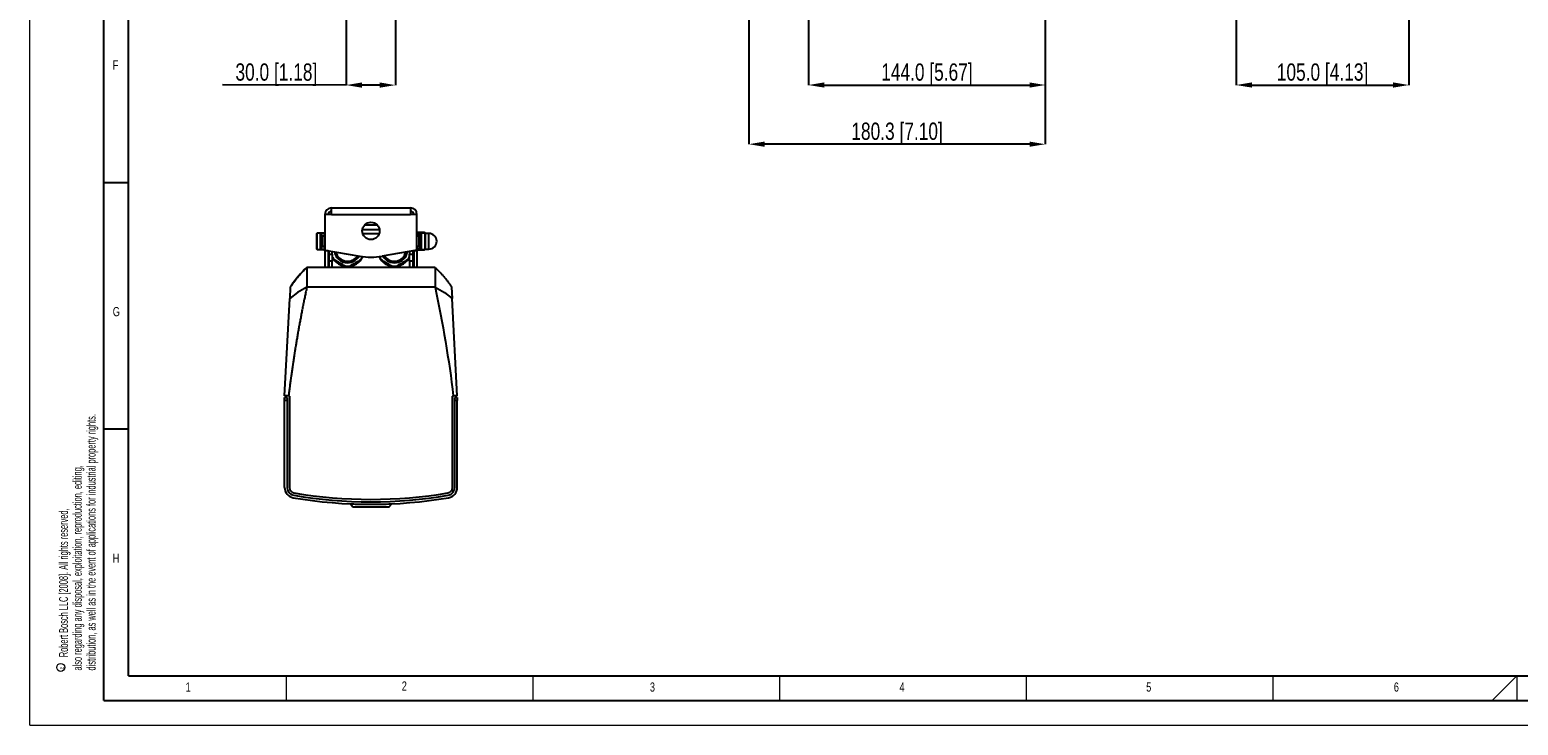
# Model space of a CAD drawing. Header units: millimetres. Extents: x 0 to 1262, y 0 to 420.
# Tile 38 of 100: x 668 to 969, y 0 to 141. Entities that reach past the tile are written whole.
import ezdxf

# ---------------------------------------------------------------- set-up
doc = ezdxf.new("R2010")
doc.units = ezdxf.units.MM
doc.header["$PDSIZE"] = -1
doc.layers.add('FORMAT', color=7, linetype='Continuous')
doc.layers.add('SLD-0', color=7, linetype='Continuous')
doc.styles.add('SLDTEXTSTYLE0', font='TXT', dxfattribs={"width": 0.75})
doc.styles.add('SLDTEXTSTYLE1', font='TXT', dxfattribs={"width": 0.605})
doc.dimstyles.new('SLDDIMSTYLE2', dxfattribs={"dimtxt": 3.5, "dimasz": 3.2, "dimexe": 0, "dimexo": 0.0625, "dimgap": 0.875, "dimtad": 1, "dimdec": 1, "dimlfac": 3, "dimrnd": 1e-09, "dimzin": 12, "dimdsep": 46, "dimtxsty": 'SLDTEXTSTYLE0', "dimsah": 1, "dimcen": 0.09, "dimadec": 0, "dimazin": 3, "dimtfac": 1, "dimtdec": 1, "dimtofl": 0, "dimtmove": 0, "dimatfit": 3, "dimfxl": 1, "dimfrac": 2, "dimtolj": 1, "dimtzin": 12, "dimarcsym": 0})
doc.dimstyles.new('SLDDIMSTYLE3', dxfattribs={"dimtxt": 3.5, "dimasz": 3.2, "dimexe": 0, "dimexo": 0.0625, "dimgap": 0.875, "dimtad": 1, "dimdec": 1, "dimlfac": 3, "dimrnd": 1e-09, "dimzin": 4, "dimdsep": 46, "dimtxsty": 'SLDTEXTSTYLE0', "dimsah": 1, "dimcen": 0.09, "dimadec": 0, "dimazin": 1, "dimtfac": 1, "dimtdec": 1, "dimtofl": 0, "dimtmove": 0, "dimatfit": 3, "dimfxl": 1, "dimfrac": 2, "dimtolj": 1, "dimtzin": 12, "dimarcsym": 0})

# ---------------------------------------------------------------- blocks, each defined once
blk = doc.blocks.new('SW_NOTE_0_3')
at = {"color": 0, "linetype": 'Continuous', "lineweight": 0}
blk.add_circle((-1, 0.4), 0.813, dxfattribs=at)
at = {"color": 0, "linetype": 'Continuous', "lineweight": 0, "insert": (-1.29, 0), "char_height": 1, "attachment_point": 1, "rotation": 90, "style": 'SLDTEXTSTYLE1'}
blk.add_mtext('c', dxfattribs=at)
blk = doc.blocks.new('*D87')
at = {"layer": 'Defpoints', "color": 0, "transparency": 16777216}
for p in [(912.32, 149.25), (947.32, 149.25), (947.32, 129.8)]:
    blk.add_point(p, dxfattribs=at)
at = {"layer": 'SLD-0', "color": 0, "lineweight": -2, "transparency": 16777216}
for p, q in [((912.32, 149.19), (912.32, 129.8)), ((947.32, 149.19), (947.32, 129.8)), ((915.52, 129.8), (944.12, 129.8))]:
    blk.add_line(p, q, dxfattribs=at)
at = {"layer": 'SLD-0', "color": 0, "transparency": 16777216}
for points in [[(915.52, 130.33), (915.52, 129.27), (912.32, 129.8)], [(944.12, 130.33), (944.12, 129.27), (947.32, 129.8)]]:
    blk.add_solid(points, dxfattribs=at)
at = {"layer": 'SLD-0', "color": 0, "transparency": 16777216, "insert": (929.82, 134.18), "char_height": 3.5, "attachment_point": 2, "style": 'SLDTEXTSTYLE0'}
blk.add_mtext('\\A1;105.0 [4.13]', dxfattribs=at)
blk = doc.blocks.new('*D99')
at = {"layer": 'Defpoints', "color": 0, "transparency": 16777216}
for p in [(813.52, 164.63), (873.62, 149.13), (813.52, 117.8)]:
    blk.add_point(p, dxfattribs=at)
at = {"layer": 'SLD-0', "color": 0, "lineweight": -2, "transparency": 16777216}
for p, q in [((813.52, 164.57), (813.52, 117.8)), ((873.62, 149.07), (873.62, 117.8)), ((870.42, 117.8), (816.72, 117.8))]:
    blk.add_line(p, q, dxfattribs=at)
at = {"layer": 'SLD-0', "color": 0, "transparency": 16777216}
for points in [[(816.72, 118.33), (816.72, 117.27), (813.52, 117.8)], [(870.42, 118.33), (870.42, 117.27), (873.62, 117.8)]]:
    blk.add_solid(points, dxfattribs=at)
at = {"layer": 'SLD-0', "color": 0, "transparency": 16777216, "insert": (843.57, 122.18), "char_height": 3.5, "attachment_point": 2, "style": 'SLDTEXTSTYLE0'}
blk.add_mtext('\\A1;180.3 [7.10]', dxfattribs=at)
blk = doc.blocks.new('*D101')
at = {"layer": 'Defpoints', "color": 0, "transparency": 16777216}
for p in [(825.62, 154.67), (873.62, 149.13), (873.62, 129.8)]:
    blk.add_point(p, dxfattribs=at)
at = {"layer": 'SLD-0', "color": 0, "lineweight": -2, "transparency": 16777216}
for p, q in [((825.62, 154.61), (825.62, 129.8)), ((873.62, 149.07), (873.62, 129.8)), ((828.82, 129.8), (870.42, 129.8))]:
    blk.add_line(p, q, dxfattribs=at)
at = {"layer": 'SLD-0', "color": 0, "transparency": 16777216}
for points in [[(828.82, 130.33), (828.82, 129.27), (825.62, 129.8)], [(870.42, 130.33), (870.42, 129.27), (873.62, 129.8)]]:
    blk.add_solid(points, dxfattribs=at)
at = {"layer": 'SLD-0', "color": 0, "transparency": 16777216, "insert": (849.62, 134.18), "char_height": 3.5, "attachment_point": 2, "style": 'SLDTEXTSTYLE0'}
blk.add_mtext('\\A1;144.0 [5.67]', dxfattribs=at)
blk = doc.blocks.new('*D102')
at = {"layer": 'Defpoints', "color": 0, "transparency": 16777216}
for p in [(731.91, 170.82), (741.91, 170.81), (741.87, 129.78)]:
    blk.add_point(p, dxfattribs=at)
at = {"layer": 'SLD-0', "color": 0, "lineweight": -2, "transparency": 16777216}
for p, q in [((731.91, 170.76), (731.87, 129.79)), ((741.91, 170.75), (741.87, 129.78)), ((731.87, 129.79), (706.8, 129.81)), ((738.67, 129.78), (735.07, 129.79))]:
    blk.add_line(p, q, dxfattribs=at)
at = {"layer": 'SLD-0', "color": 0, "transparency": 16777216}
for points in [[(735.08, 130.32), (735.07, 129.25), (731.87, 129.79)], [(738.68, 130.32), (738.67, 129.25), (741.87, 129.78)]]:
    blk.add_solid(points, dxfattribs=at)
at = {"layer": 'SLD-0', "color": 0, "transparency": 16777216, "insert": (717.74, 134.18), "char_height": 3.5, "attachment_point": 2, "rotation": 359.9495, "style": 'SLDTEXTSTYLE0'}
blk.add_mtext('\\A1;30.0 [1.18]', dxfattribs=at)

msp = doc.modelspace()

# ---------------------------------------------------------------- linework, layer by layer
at = {"color": 7, "linetype": 'Continuous', "lineweight": 18}
for p, q in [((667.745354, 0.000053), (667.745354, 420.000053)), ((719.745354, 10.000053), (719.745354, 5.000053)), ((769.745354, 10.000053), (769.745354, 5.000053)), ((819.745354, 10.000053), (819.745354, 5.000053)), ((869.745354, 10.000053), (869.745354, 5.000053)), ((919.745354, 10.000053), (919.745354, 5.000053)), ((964.21395, 5.000053), (969.245354, 10.000053)), ((969.245354, 10.000053), (969.245354, 5.000053)), ((667.745354, 0.000053), (1261.745354, 0.000053))]:
    msp.add_line(p, q, dxfattribs=at)
at = {"color": 7, "linetype": 'Continuous', "lineweight": 25}
for p, q in [((727.577646, 103.560132), (727.577646, 96.306096)), ((728.910979, 103.560132), (727.577646, 103.560132)), ((728.410979, 103.643466), (728.910979, 103.643466)), ((728.410979, 103.560132), (728.410979, 103.643466)), ((728.910979, 103.560132), (728.910979, 104.893466)), ((728.910979, 104.893466), (744.910979, 104.893466)), ((728.910979, 103.560132), (744.910979, 103.560132)), ((744.910979, 104.893466), (744.910979, 103.560132)), ((744.910979, 103.643466), (745.410979, 103.643466)), ((746.244312, 103.560132), (744.910979, 103.560132)), ((745.410979, 103.643466), (745.410979, 103.560132)), ((746.244312, 96.306096), (746.244312, 103.560132)), ((725.994312, 99.793466), (725.910979, 99.710132)), ((725.910979, 96.543466), (725.910979, 99.710132)), ((726.648479, 99.793466), (725.994312, 99.793466)), ((725.994312, 96.460132), (725.994312, 99.793466)), ((727.469312, 99.793466), (726.648479, 99.793466)), ((726.710979, 99.730966), (726.648479, 99.793466)), ((726.648479, 99.793466), (726.648479, 98.538964)), ((726.835979, 99.730966), (726.710979, 99.730966)), ((726.710979, 99.730966), (726.710979, 98.523508)), ((726.835979, 96.522632), (726.835979, 99.730966)), ((726.910979, 99.655966), (726.910979, 96.597632)), ((727.577646, 99.685132), (727.469312, 99.793466)), ((727.469312, 99.126799), (727.469312, 99.793466)), ((738.554907, 99.626799), (735.267051, 99.626799)), ((746.292036, 99.792792), (746.248499, 99.717384)), ((746.248499, 99.717384), (746.248499, 99.126799)), ((746.441252, 99.58585), (746.359376, 99.126799)), ((747.714039, 99.895986), (746.441252, 99.895986)), ((746.443644, 99.89569), (746.441252, 99.895986)), ((746.441252, 99.662035), (746.911225, 99.662035)), ((746.910979, 99.58585), (746.441252, 99.58585)), ((747.711071, 99.89707), (746.443722, 99.89707)), ((746.910979, 98.100315), (746.910979, 99.655966)), ((747.110979, 99.730966), (746.985979, 99.730966)), ((746.985979, 99.730966), (746.985979, 98.099016)), ((747.173479, 99.793466), (747.110979, 99.730966)), ((747.110979, 96.522632), (747.110979, 99.730725)), ((747.827646, 99.793466), (747.173479, 99.793466)), ((747.173479, 96.460132), (747.173479, 99.793216)), ((747.714039, 99.895986), (747.711074, 99.896964)), ((747.810561, 99.797439), (747.714039, 99.895986)), ((747.741102, 99.879593), (747.82792, 99.791447)), ((747.910979, 99.710132), (747.827646, 99.793466)), ((747.827646, 99.793466), (747.827646, 98.097934)), ((747.901958, 99.725757), (747.855004, 99.807084)), ((747.901958, 99.719153), (747.901958, 99.725757)), ((747.910979, 99.710132), (747.910979, 98.099377)), ((748.660979, 99.710132), (747.929021, 99.710132)), ((747.929021, 99.710132), (747.929021, 98.731394)), ((748.660979, 98.731394), (748.660979, 99.710132)), ((726.648479, 98.538964), (726.648479, 96.460132)), ((726.710979, 98.523508), (726.710979, 96.522632)), ((727.010979, 99.026799), (726.960979, 99.026799)), ((726.960979, 99.026799), (726.960979, 97.226799)), ((726.960979, 97.226799), (727.010979, 97.226799)), ((727.110979, 99.126799), (727.010979, 99.026799)), ((727.010979, 99.026799), (727.010979, 98.349368)), ((727.010979, 98.349368), (727.010979, 97.226799)), ((727.010979, 97.226799), (727.110979, 97.126799)), ((727.577646, 99.126799), (727.110979, 99.126799)), ((727.110979, 99.126799), (727.110979, 98.374098)), ((727.110979, 98.374098), (727.110979, 97.126799)), ((727.110979, 97.126799), (727.577646, 97.126799)), ((727.469312, 96.460132), (727.469312, 97.126799)), ((727.469312, 96.460132), (727.577646, 96.568466)), ((746.710979, 99.126799), (746.244312, 99.126799)), ((746.244312, 97.126799), (746.710979, 97.126799)), ((746.248499, 97.126799), (746.248499, 96.536214)), ((746.414189, 96.410104), (746.298643, 97.126799)), ((746.324116, 97.126799), (746.441252, 96.405344)), ((746.810979, 99.026799), (746.710979, 99.126799)), ((746.710979, 97.126799), (746.710979, 99.126649)), ((746.710979, 97.126799), (746.810979, 97.226799)), ((746.860979, 99.026799), (746.810979, 99.026799)), ((746.810979, 97.226799), (746.810979, 99.026664)), ((746.810979, 97.226799), (746.860979, 97.226799)), ((746.860979, 98.111212), (746.860979, 99.026799)), ((746.860979, 97.226799), (746.860979, 98.111212)), ((746.910979, 96.597632), (746.910979, 98.100315)), ((746.985979, 98.099016), (746.985979, 96.522632)), ((747.827646, 98.097934), (747.827646, 96.460132)), ((747.910979, 98.099377), (747.910979, 96.543466)), ((747.929021, 98.731394), (747.929021, 98.597901)), ((747.929021, 97.652272), (747.929021, 96.543466)), ((748.660979, 96.543466), (748.660979, 98.731394)), ((725.910979, 96.543466), (725.994312, 96.460132)), ((725.994312, 96.460132), (726.648479, 96.460132)), ((726.648479, 96.460132), (726.710979, 96.522632)), ((726.648479, 96.460132), (727.469312, 96.460132)), ((726.710979, 96.522632), (726.835979, 96.522632)), ((727.577646, 96.306096), (734.653258, 95.090449)), ((727.577646, 96.194216), (727.577646, 96.306096)), ((728.228837, 96.194216), (727.577646, 96.194216)), ((727.577646, 96.194216), (727.577646, 92.793466)), ((728.244312, 96.191557), (728.244312, 92.793466)), ((728.410979, 95.523879), (728.410979, 96.162923)), ((728.410979, 95.523879), (729.077646, 95.523879)), ((728.410979, 94.080504), (728.410979, 95.523879)), ((729.077646, 94.080504), (728.410979, 94.080504)), ((728.410979, 92.793466), (728.410979, 94.080504)), ((729.077646, 95.523879), (729.077646, 96.048384)), ((729.077646, 95.523879), (729.077646, 94.080504)), ((729.077646, 92.793466), (729.077646, 94.080504)), ((746.244312, 96.306096), (739.168629, 95.090446)), ((744.744312, 96.048386), (744.744312, 95.523879)), ((744.744312, 95.523879), (745.410979, 95.523879)), ((744.744312, 94.080504), (744.744312, 95.523879)), ((745.410979, 94.080504), (744.744312, 94.080504)), ((744.744312, 94.080504), (744.744312, 92.793466)), ((745.410979, 96.162924), (745.410979, 95.523879)), ((745.410979, 95.523879), (745.410979, 94.080504)), ((745.410979, 94.080504), (745.410979, 92.793466)), ((745.577646, 96.191558), (745.577646, 92.793466)), ((746.244312, 96.194216), (745.593115, 96.194216)), ((746.244312, 96.194216), (746.244312, 96.306096)), ((746.244312, 96.194216), (746.244312, 92.793466)), ((746.248499, 96.536214), (746.292036, 96.460806)), ((746.441252, 96.405344), (747.714039, 96.405344)), ((746.443722, 96.356528), (747.711071, 96.356528)), ((746.985979, 96.522632), (747.110979, 96.522632)), ((747.110979, 96.522632), (747.173479, 96.460132)), ((747.173479, 96.460132), (747.827646, 96.460132)), ((747.741102, 96.374005), (747.82792, 96.462151)), ((747.827646, 96.460132), (747.910979, 96.543466)), ((747.855004, 96.446514), (747.901958, 96.527841)), ((747.901958, 96.527841), (747.901958, 96.534445)), ((747.929021, 96.543466), (748.660979, 96.543466)), ((749.910979, 92.793466), (723.910979, 92.793466)), ((723.910979, 92.793466), (723.910979, 88.793466)), ((749.910979, 92.793466), (749.910979, 88.793466)), ((720.564574, 88.805376), (720.446427, 86.550997)), ((749.910979, 88.793466), (723.910979, 88.793466)), ((753.257384, 88.805376), (753.375531, 86.550997)), ((719.410979, 66.793466), (720.446427, 86.550997)), ((754.410979, 66.793466), (753.375531, 86.550997)), ((719.410979, 66.460132), (719.910979, 66.460132)), ((719.410979, 65.816732), (719.410979, 66.460132)), ((719.910979, 66.460132), (719.910979, 65.816732)), ((720.409608, 66.74113), (720.209881, 66.751597)), ((720.409608, 66.74113), (720.409608, 48.188784)), ((753.412349, 66.74113), (753.612077, 66.751597)), ((753.412349, 48.188784), (753.412349, 66.74113)), ((754.410979, 66.793466), (753.612077, 66.751597)), ((753.910979, 66.460132), (754.410979, 66.460132)), ((753.910979, 65.816732), (753.910979, 66.460132)), ((754.410979, 66.460132), (754.410979, 65.816732)), ((719.410979, 48.209433), (719.410979, 65.816732)), ((719.910979, 65.816732), (719.410979, 65.816732)), ((719.910979, 65.816732), (719.910979, 48.209433)), ((753.910979, 48.209433), (753.910979, 65.816732)), ((754.410979, 65.816732), (753.910979, 65.816732)), ((754.410979, 48.209433), (754.410979, 65.816732)), ((732.71422, 44.817085), (732.710528, 44.887529)), ((733.268716, 44.242888), (732.735688, 44.794853)), ((732.780094, 44.884438), (732.783715, 44.815297)), ((740.553242, 44.242888), (733.268716, 44.242888)), ((740.553242, 44.242888), (741.08627, 44.794853)), ((741.038243, 44.815297), (741.041864, 44.884438)), ((741.11143, 44.887529), (741.107738, 44.817085))]:
    msp.add_line(p, q, dxfattribs=at)
at = {"color": 7, "linetype": 'Continuous', "lineweight": 25, "flags": 128}
for points in [[(738.649224, 100.429291), (736.910979, 100.460132), (735.172734, 100.429291)], [(735.65395, 101.444329), (736.910979, 101.460132), (738.168008, 101.444329)], [(723.910979, 88.793466), (722.017966, 87.723258), (720.446427, 86.550997)], [(749.910979, 88.793466), (751.803992, 87.723258), (753.375531, 86.550997)]]:
    msp.add_lwpolyline(points, dxfattribs=at)
at = {"color": 7, "linetype": 'Continuous', "lineweight": 25}
msp.add_circle((736.910979, 100.226799), 1.75, dxfattribs=at)
for centre, radius, start, end in [((728.910979, 103.560132), 1.333333, 90, 180), ((728.910979, 103.560132), 0.666667, 90, 180), ((744.910979, 103.560132), 1.333333, 0, 90), ((744.910979, 103.560132), 0.666667, 0, 90), ((726.835979, 99.655966), 0.075, 0, 90), ((746.275562, 99.701759), 0.03125, 150, 180), ((746.442785, 99.630646), 0.031426, 92.79590583, 155.49797847), ((746.427407, 99.545694), 0.042476, 70.97597907, 108.13023711), ((746.440165, 99.86724), 0.028767, 87.83343599, 114.99457288), ((746.985979, 99.655966), 0.075, 90, 180), ((747.715126, 99.867235), 0.028771, 65.57229733, 92.16542199), ((747.929021, 99.741382), 0.03125, 210, 270), ((748.660979, 98.126799), 1.583333, 270, 90), ((726.835979, 96.597632), 0.075, 270, 0), ((726.960979, 99.076799), 0.05, 180, 270), ((726.960979, 97.176799), 0.05, 90, 180), ((746.860979, 99.076799), 0.05, 270, 0), ((746.860979, 97.176799), 0.05, 0, 90), ((746.985979, 96.597632), 0.075, 180, 270), ((732.160979, 96.460132), 3.411466, 205.33586203, 218.15644151), ((732.160979, 96.460132), 3.428618, 205.93467348, 270), ((732.160979, 96.460132), 2.691051, 190.42135001, 330.08125931), ((732.160979, 96.460132), 2.388298, 193.11355672, 327.3890526), ((732.160979, 96.460132), 3.428618, 270, 334.7967541), ((736.910952, 108.231248), 13.333333, 260.25130466, 279.74862193), ((732.160979, 96.460132), 3.411466, 321.84355849, 334.70276077), ((741.660979, 96.460132), 3.428618, 205.20312786, 270), ((741.660979, 96.460132), 3.411466, 205.29711929, 218.15644151), ((741.660979, 96.460132), 2.691051, 209.91853675, 349.5787071), ((741.660979, 96.460132), 2.388298, 212.61072417, 346.88651969), ((741.660979, 96.460132), 3.428618, 270, 334.06532652), ((741.660979, 96.460132), 3.411466, 321.84355849, 334.66413797), ((746.275562, 96.551839), 0.03125, 180, 210), ((746.43221, 96.433249), 0.029334, 232.09536104, 287.9541227), ((746.440364, 96.386553), 0.029027, 205.61270628, 244.64600215), ((747.723081, 96.433249), 0.029334, 252.0458773, 307.90463896), ((747.714929, 96.386552), 0.029026, 295.19372043, 334.38781219), ((747.929021, 96.512216), 0.03125, 90, 150), ((736.977537, 78.431293), 19.416667, 132.29560596, 146.61838584), ((732.160979, 96.460132), 3.411466, 261.84355849, 278.15644151), ((741.660979, 96.460132), 3.411466, 261.84355849, 278.15644151), ((721.527646, 48.209433), 2.116667, 180, 260.34432951), ((721.527646, 48.209433), 1.616667, 180, 260.34432951), ((721.492942, 48.188784), 1.083333, 180, 260.27236475), ((736.910979, 138.626799), 93.833333, 260.34432951, 279.65567049), ((736.910979, 138.626799), 93.333333, 260.34432951, 279.65567049), ((736.910979, 138.126799), 92.333333, 260.27236475, 279.72763525), ((752.329016, 48.188784), 1.083333, 279.72763525, 0), ((752.294312, 48.209433), 1.616667, 279.65567049, 0), ((752.294312, 48.209433), 2.116667, 279.65567049, 0)]:
    msp.add_arc(centre, radius, start, end, dxfattribs=at)
for points, knots in [([(746.414189, 99.643679), (746.343832, 99.688721), (746.268719, 99.736809), (746.292291, 99.795961), (746.319784, 99.830382), (746.377942, 99.860699), (746.414189, 99.879593)], [0, 0, 0, 0, 0.5598952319, 0.5977475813, 0.7493012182, 1, 1, 1, 1]), ([(746.441252, 99.895986), (746.381529, 99.861831), (746.245719, 99.784163), (746.371041, 99.705888), (746.441252, 99.662035)], [0, 0, 0, 0, 0.439753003, 1, 1, 1, 1]), ([(746.312631, 99.126799), (746.314418, 99.14303), (746.331554, 99.298682), (746.375144, 99.450275), (746.414189, 99.586061)], [0, 0, 0, 0, 0.1042765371, 1, 1, 1, 1]), ([(746.414189, 99.586061), (746.416386, 99.594454), (746.420787, 99.611266), (746.421651, 99.630399), (746.418781, 99.640473), (746.415338, 99.642877), (746.414189, 99.643679)], [0, 0, 0, 0, 0.2892189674, 0.5793481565, 0.8595769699, 1, 1, 1, 1]), ([(746.443684, 99.896621), (746.442437, 99.896722), (746.437391, 99.897131), (746.431856, 99.89531), (746.428675, 99.893479), (746.428087, 99.893141)], [0, 0, 0, 0, 0.2109115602, 0.8541637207, 1, 1, 1, 1]), ([(746.441252, 99.662035), (746.442402, 99.660989), (746.445865, 99.65784), (746.448707, 99.644541), (746.447867, 99.619404), (746.44345, 99.596997), (746.441252, 99.58585)], [0, 0, 0, 0, 0.1396011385, 0.4202553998, 0.711600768, 1, 1, 1, 1]), ([(747.726757, 99.892913), (747.726133, 99.893416), (747.722686, 99.896196), (747.716113, 99.89802), (747.711119, 99.897045), (747.711057, 99.897033)], [0, 0, 0, 0, 0.1793055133, 0.9897646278, 1, 1, 1, 1]), ([(731.676972, 93.083176), (731.314046, 93.292712), (730.581257, 93.715788), (729.848366, 94.138923), (729.478452, 94.352492)], [0, 0, 0, 0, 0.4952681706, 1, 1, 1, 1]), ([(734.843506, 94.352492), (734.480579, 94.142956), (733.74779, 93.719881), (733.014899, 93.296746), (732.644985, 93.083176)], [0, 0, 0, 0, 0.4952681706, 1, 1, 1, 1]), ([(741.176972, 93.083176), (740.814046, 93.292712), (740.081257, 93.715788), (739.348366, 94.138923), (738.978452, 94.352492)], [0, 0, 0, 0, 0.4952681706, 1, 1, 1, 1]), ([(744.343506, 94.352492), (743.980579, 94.142956), (743.24779, 93.719881), (742.514899, 93.296746), (742.144985, 93.083176)], [0, 0, 0, 0, 0.4952681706, 1, 1, 1, 1]), ([(746.293199, 96.461477), (746.300167, 96.451316), (746.320617, 96.421499), (746.377012, 96.392875), (746.414189, 96.374005)], [0, 0, 0, 0, 0.3407772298, 1, 1, 1, 1]), ([(746.414189, 96.374005), (746.416386, 96.373592), (746.420787, 96.372766), (746.421651, 96.382496), (746.418781, 96.396255), (746.415338, 96.406638), (746.414189, 96.410104)], [0, 0, 0, 0, 0.2892189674, 0.5793481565, 0.8595769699, 1, 1, 1, 1]), ([(746.427982, 96.360422), (746.428243, 96.360259), (746.431759, 96.358069), (746.437664, 96.355915), (746.443229, 96.356747), (746.443813, 96.356834)], [0, 0, 0, 0, 0.0671281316, 0.9021529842, 1, 1, 1, 1]), ([(746.441252, 96.405344), (746.442405, 96.400731), (746.445873, 96.386844), (746.448629, 96.3689), (746.448232, 96.357147), (746.444909, 96.357715), (746.443722, 96.357918)], [0, 0, 0, 0, 0.1597813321, 0.4810058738, 0.8144669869, 1, 1, 1, 1]), ([(747.711071, 96.356633), (747.710975, 96.356599), (747.708681, 96.3558), (747.706694, 96.36114), (747.707396, 96.377401), (747.711832, 96.396061), (747.714039, 96.405344)], [0, 0, 0, 0, 0.0140308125, 0.3356449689, 0.6695105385, 1, 1, 1, 1]), ([(747.71109, 96.356628), (747.714572, 96.356859), (747.720639, 96.357263), (747.725206, 96.359542), (747.727152, 96.360513)], [0, 0, 0, 0, 0.573934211, 1, 1, 1, 1]), ([(747.741102, 96.410104), (747.738905, 96.403139), (747.734504, 96.389188), (747.73364, 96.376522), (747.73651, 96.372451), (747.739953, 96.373616), (747.741102, 96.374005)], [0, 0, 0, 0, 0.2892189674, 0.5793481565, 0.8595769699, 1, 1, 1, 1]), ([(720.764145, 89.114592), (721.200399, 89.776017), (721.683268, 90.415922), (722.735233, 91.64479), (723.302534, 92.232017), (723.910979, 92.793466)], [0, 0, 0, 0, 0.5, 0.5, 1, 1, 1, 1]), ([(749.910979, 92.793466), (749.971908, 92.73762), (750.094257, 92.62548), (750.275205, 92.454142), (750.455124, 92.279656), (750.633708, 92.101833), (750.810953, 91.920714), (750.986772, 91.736277), (751.161101, 91.548519), (751.333866, 91.357436), (751.504996, 91.163023), (751.67442, 90.965279), (751.842063, 90.764201), (752.007853, 90.559792), (752.171714, 90.352051), (752.333571, 90.140984), (752.49335, 89.926594), (752.650968, 89.708885), (752.806371, 89.487876), (752.959395, 89.263537), (753.110284, 89.036021), (753.208231, 88.882445), (753.257384, 88.805376)], [0, 0, 0, 0, 0.0463883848, 0.093150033, 0.1402862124, 0.1877981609, 0.2356870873, 0.2839541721, 0.3326005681, 0.3816274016, 0.4310357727, 0.4808267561, 0.5310014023, 0.5815607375, 0.6325057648, 0.6838374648, 0.7355567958, 0.7876646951, 0.8401620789, 0.8930498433, 0.9463288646, 1, 1, 1, 1]), ([(723.910979, 88.793466), (723.84573, 88.489662), (723.715242, 87.882103), (723.523981, 86.969889), (723.336016, 86.057134), (723.151665, 85.143769), (722.970843, 84.229814), (722.793574, 83.315262), (722.61985, 82.400116), (722.449674, 81.484375), (722.283045, 80.56804), (722.119964, 79.651109), (721.960429, 78.733583), (721.804442, 77.815462), (721.652002, 76.896747), (721.50311, 75.977437), (721.357764, 75.057531), (721.215966, 74.137031), (721.077715, 73.215936), (720.943011, 72.294246), (720.811854, 71.371961), (720.684248, 70.449081), (720.560172, 69.525608), (720.439711, 68.601532), (720.322541, 67.676892), (720.247437, 67.060046), (720.209881, 66.751597)], [0, 0, 0, 0, 0.0416928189, 0.0833788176, 0.1250586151, 0.1667328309, 0.2084020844, 0.2500669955, 0.2917281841, 0.3333862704, 0.3750418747, 0.4166956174, 0.458348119, 0.5, 0.541651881, 0.5833043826, 0.6249581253, 0.6666137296, 0.7082718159, 0.7499330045, 0.7915979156, 0.8332671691, 0.8749413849, 0.9166211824, 0.9583071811, 1, 1, 1, 1]), ([(720.564574, 88.805376), (720.597538, 88.857256), (720.663257, 88.960687), (720.730587, 89.063399), (720.764145, 89.114592)], [0, 0, 0, 0, 0.5015905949, 1, 1, 1, 1]), ([(732.735688, 44.794853), (732.731321, 44.799376), (732.723593, 44.807378), (732.716437, 44.814789), (732.714325, 44.816975), (732.714235, 44.817069), (732.71422, 44.817085)], [0, 0, 0, 0, 0.3899259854, 0.6900292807, 0.9479864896, 1, 1, 1, 1]), ([(732.783715, 44.815297), (732.778297, 44.815124), (732.767479, 44.814778), (732.751288, 44.80843), (732.741366, 44.801007), (732.736524, 44.79576), (732.735688, 44.794853)], [0, 0, 0, 0, 0.2754334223, 0.5499818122, 0.9222882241, 1, 1, 1, 1]), ([(741.038243, 44.815297), (739.662796, 44.769591), (737.361093, 44.693106), (734.606953, 44.739394), (733.232641, 44.796608), (732.783715, 44.815297)], [0, 0, 0, 0, 0.4999713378, 0.8366629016, 1, 1, 1, 1]), ([(741.08627, 44.794853), (741.081894, 44.799083), (741.074065, 44.806653), (741.058354, 44.813514), (741.046196, 44.815489), (741.039731, 44.815333), (741.038243, 44.815297)], [0, 0, 0, 0, 0.3732421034, 0.6679455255, 0.9235397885, 1, 1, 1, 1]), ([(741.107738, 44.817085), (741.107299, 44.81663), (741.106422, 44.815722), (741.099067, 44.808106), (741.091109, 44.799865), (741.08627, 44.794853)], [0, 0, 0, 0, 0.2824731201, 0.5636965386, 1, 1, 1, 1])]:
    msp.add_open_spline(points, degree=3, knots=knots, dxfattribs=at)
for points in [[(749.910979, 88.793466), (751.486018, 81.49953), (752.718446, 74.15981), (753.612077, 66.751597)], [(720.209881, 66.751597), (720.109981, 66.756833), (719.910172, 66.767304), (719.652475, 66.780809), (719.470875, 66.790327), (719.418514, 66.793071), (719.410979, 66.793466)]]:
    msp.add_open_spline(points, degree=3, dxfattribs=at)
at = {"layer": 'FORMAT'}
for p, q in [((682.745354, 5.000053), (682.745354, 415.000053)), ((687.745354, 10.000053), (687.745354, 410.000053)), ((687.745354, 110.000053), (682.745354, 110.000053)), ((687.745354, 60.000053), (682.745354, 60.000053)), ((687.745354, 10.000053), (1251.745354, 10.000053)), ((682.745354, 5.000053), (1256.745354, 5.000053))]:
    msp.add_line(p, q, dxfattribs=at)

# ---------------------------------------------------------------- block references
at = {"color": 7, "linetype": 'Continuous', "lineweight": 0}
msp.add_blockref('SW_NOTE_0_3', (675.023739, 11.322523), dxfattribs=at)

# ---------------------------------------------------------------- texts
at = {"color": 7, "linetype": 'Continuous', "lineweight": 0, "char_height": 1.8, "attachment_point": 1, "rotation": 90, "style": 'SLDTEXTSTYLE1'}
for s, insert in [('distribution, as well as in the event of applications for industrial property rights.', (679.287732, 11.09275)), ('also regarding any disposal, exploitation, reproduction, editing,', (676.487733, 11.09275)), ('Robert Bosch LLC [2008]. All rights reserved,', (673.687733, 13.79275))]:
    msp.add_mtext(s, dxfattribs=dict(at, insert=insert))
at = {"layer": 'FORMAT', "char_height": 1.852083, "attachment_point": 1, "style": 'SLDTEXTSTYLE0'}
for s, insert in [('F', (684.566939, 134.783249)), ('G', (684.566939, 84.783249)), ('H', (684.566939, 34.783249)), ('1', (699.331936, 8.668016)), ('2', (743.161137, 8.874404)), ('3', (793.458566, 8.668016)), ('4', (844.071689, 8.668016)), ('5', (894.071689, 8.668016)), ('6', (944.278077, 8.668016))]:
    msp.add_mtext(s, dxfattribs=dict(at, insert=insert))

# ---------------------------------------------------------------- dimensions: what is measured, and where the dimension line sits
at = {"layer": 'SLD-0', "color": 250}
dim = msp.add_linear_dim(base=(741.874801, 129.779223), p1=(731.910979, 170.823537), p2=(741.910979, 170.81472), angle=359.9494865, dimstyle='SLDDIMSTYLE3', dxfattribs=at)
dim.commit()
dim.dimension.update_dxf_attribs({"geometry": '*D102', "text_midpoint": (717.737306, 129.800503), "dimtype": 160})
at = {"layer": 'SLD-0', "color": 7}
for base, p1, p2, dimstyle, picture, middle in [((813.516036, 117.80042), (873.616036, 149.133753), (813.516036, 164.633753), 'SLDDIMSTYLE2', '*D99', (843.566036, 117.80042)), ((873.616036, 129.80042), (825.616036, 154.670267), (873.616036, 149.133753), 'SLDDIMSTYLE3', '*D101', (849.616036, 129.80042)), ((947.323133, 129.80042), (912.323133, 149.253041), (947.323133, 149.253041), 'SLDDIMSTYLE3', '*D87', (929.823133, 129.80042))]:
    dim = msp.add_linear_dim(base=base, p1=p1, p2=p2, dimstyle=dimstyle, dxfattribs=at)
    dim.commit()
    dim.dimension.update_dxf_attribs({"geometry": picture, "text_midpoint": middle, "dimtype": 160})

doc.saveas('drawing.dxf')
